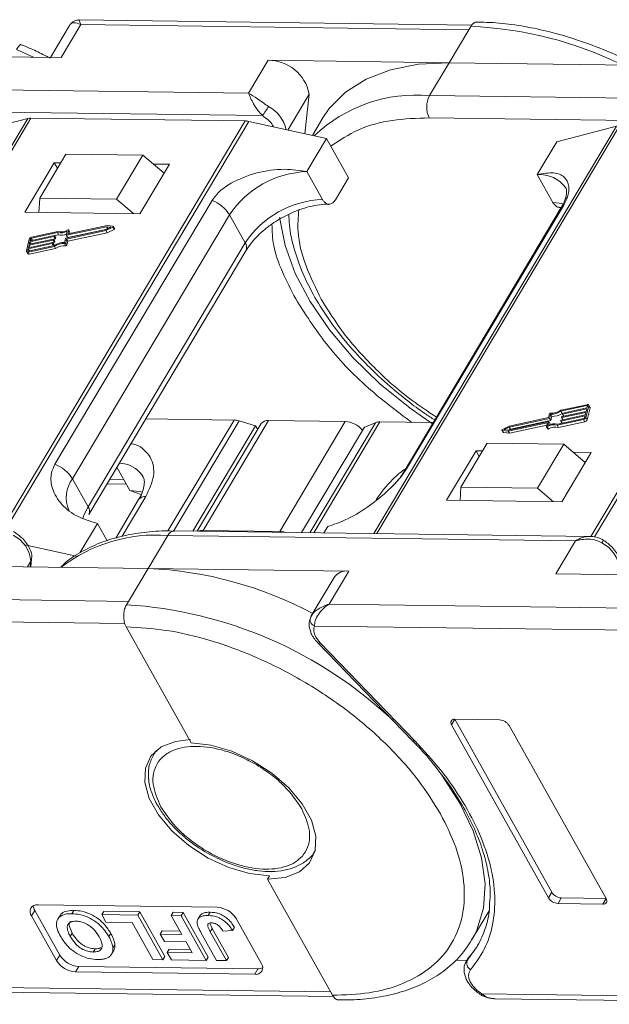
# Model space of a CAD drawing. Header units: millimetres. Extents: x 3117 to 4040, y -135 to 518.
# Tile 22 of 38: x 3595 to 3633, y 336 to 399. Entities that reach past the tile are written whole.
import ezdxf

# ---------------------------------------------------------------- set-up
doc = ezdxf.new("R2010")
doc.units = ezdxf.units.MM

msp = doc.modelspace()

# ---------------------------------------------------------------- linework, layer by layer
at = {"color": 7, "linetype": 'Continuous', "lineweight": 15}
for p, q in [((3598.256, 398.591), (3597.038, 396.545)), ((3597.715, 396.536), (3598.967, 398.641)), ((3623.908, 398.605), (3598.854, 398.935)), ((3598.967, 398.641), (3623.724, 398.314)), ((3623.849, 398.525), (3623.724, 398.314)), ((3623.724, 398.314), (3622.471, 396.209)), ((3584.917, 396.705), (3597.715, 396.536)), ((3595.96, 396.559), (3594.871, 397.049)), ((3610.923, 396.362), (3609.67, 394.257)), ((3622.471, 396.209), (3610.923, 396.362)), ((3621.218, 394.105), (3622.471, 396.209)), ((3622.471, 396.209), (3635.269, 396.041)), ((3609.67, 394.257), (3583.664, 394.6)), ((3612.169, 391.912), (3613.534, 394.206)), ((3613.534, 394.206), (3613.273, 391.668)), ((3647.225, 393.762), (3621.218, 394.105)), ((3610.564, 392.831), (3583.645, 393.186)), ((3595.591, 392.65), (3580.119, 366.655)), ((3580.305, 366.653), (3595.792, 392.672)), ((3591.79, 391.664), (3595.591, 392.65)), ((3609.452, 392.492), (3593.962, 366.467)), ((3594.194, 366.444), (3609.681, 392.464)), ((3595.792, 392.672), (3609.452, 392.492)), ((3609.681, 392.464), (3614.65, 391.362)), ((3614.414, 392.691), (3613.742, 391.564)), ((3633.145, 392.154), (3617.674, 366.16)), ((3617.86, 366.157), (3633.346, 392.177)), ((3648.119, 392.335), (3621.2, 392.69)), ((3629.345, 391.169), (3633.145, 392.154)), ((3647.006, 391.997), (3631.517, 365.972)), ((3631.748, 365.948), (3647.235, 391.969)), ((3614.65, 391.362), (3613.397, 389.258)), ((3614.65, 391.362), (3616.046, 388.869)), ((3628.092, 389.064), (3629.345, 391.169)), ((3598.02, 390.38), (3596.349, 387.573)), ((3602.918, 390.315), (3598.02, 390.38)), ((3601.248, 387.509), (3602.918, 390.315)), ((3602.918, 390.315), (3604.282, 389.15)), ((3597.278, 389.824), (3595.398, 386.667)), ((3597.686, 389.818), (3597.278, 389.824)), ((3597.278, 389.824), (3597.477, 389.468)), ((3602.746, 386.57), (3604.625, 389.727)), ((3604.625, 389.727), (3603.59, 389.741)), ((3614.394, 387.476), (3613.397, 389.258)), ((3628.092, 389.064), (3629.089, 387.283)), ((3615.211, 387.465), (3616.046, 388.869)), ((3596.349, 387.573), (3596.294, 386.655)), ((3601.248, 387.509), (3596.349, 387.573)), ((3607.343, 387.423), (3597.32, 370.584)), ((3602.34, 386.575), (3601.248, 387.509)), ((3619.753, 370.289), (3629.775, 387.127)), ((3595.398, 386.667), (3602.746, 386.57)), ((3598.439, 369.656), (3608.461, 386.494)), ((3609.458, 384.713), (3608.461, 386.494)), ((3629.623, 386.965), (3619.601, 370.127)), ((3629.485, 386.974), (3629.616, 386.972)), ((3597.473, 385.369), (3595.818, 385.014)), ((3597.515, 385.438), (3595.833, 385.077)), ((3597.292, 385.171), (3597.553, 385.227)), ((3597.553, 385.227), (3597.473, 385.369)), ((3598.015, 385.005), (3600.57, 385.554)), ((3598.043, 385.207), (3598.102, 385.451)), ((3598.044, 385.2), (3598.124, 385.057)), ((3600.615, 385.744), (3598.061, 385.195)), ((3598.141, 385.053), (3598.061, 385.195)), ((3598.064, 384.956), (3600.572, 385.495)), ((3598.141, 385.053), (3600.643, 385.591)), ((3598.198, 385.517), (3598.143, 385.288)), ((3598.143, 384.813), (3600.652, 385.352)), ((3598.15, 385.277), (3598.143, 385.288)), ((3600.648, 385.811), (3598.161, 385.277)), ((3598.277, 385.389), (3598.197, 385.531)), ((3598.198, 385.517), (3598.278, 385.375)), ((3598.26, 385.298), (3598.278, 385.375)), ((3600.57, 385.554), (3600.892, 385.714)), ((3600.572, 385.495), (3601.01, 385.711)), ((3600.652, 385.352), (3600.572, 385.495)), ((3600.892, 385.714), (3600.615, 385.744)), ((3600.689, 385.613), (3600.615, 385.744)), ((3601.024, 385.77), (3600.648, 385.811)), ((3600.652, 385.352), (3601.09, 385.569)), ((3601.01, 385.711), (3601.09, 385.569)), ((3601.121, 385.617), (3601.041, 385.76)), ((3595.683, 384.955), (3595.501, 384.194)), ((3597.153, 384.67), (3595.616, 384.339)), ((3595.631, 384.403), (3597.168, 384.733)), ((3595.669, 384.561), (3595.631, 384.403)), ((3597.206, 384.891), (3595.669, 384.561)), ((3595.744, 384.427), (3595.669, 384.561)), ((3595.684, 384.624), (3597.221, 384.955)), ((3595.722, 384.783), (3595.684, 384.624)), ((3597.259, 385.113), (3595.722, 384.783)), ((3595.797, 384.649), (3595.722, 384.783)), ((3595.737, 384.846), (3597.274, 385.177)), ((3595.768, 384.973), (3595.737, 384.846)), ((3595.828, 384.866), (3595.768, 384.973)), ((3595.818, 385.014), (3595.893, 384.88)), ((3597.228, 384.536), (3597.153, 384.67)), ((3597.185, 384.722), (3597.178, 384.69)), ((3597.258, 384.548), (3597.178, 384.69)), ((3597.185, 384.727), (3597.286, 384.749)), ((3597.264, 384.586), (3597.185, 384.729)), ((3597.265, 384.579), (3597.185, 384.722)), ((3597.286, 384.749), (3597.206, 384.891)), ((3597.239, 384.943), (3597.231, 384.912)), ((3597.311, 384.769), (3597.231, 384.912)), ((3597.318, 384.808), (3597.238, 384.95)), ((3597.239, 384.949), (3597.339, 384.971)), ((3597.318, 384.801), (3597.239, 384.943)), ((3597.258, 384.548), (3597.265, 384.579)), ((3597.339, 384.971), (3597.259, 385.113)), ((3597.292, 385.165), (3597.284, 385.134)), ((3597.364, 384.991), (3597.284, 385.134)), ((3597.371, 385.03), (3597.291, 385.172)), ((3597.372, 385.023), (3597.292, 385.165)), ((3597.311, 384.769), (3597.318, 384.801)), ((3597.364, 384.991), (3597.372, 385.023)), ((3597.931, 384.74), (3597.99, 384.985)), ((3597.937, 384.669), (3598.017, 384.526)), ((3598.005, 384.71), (3598.064, 384.956)), ((3598.085, 384.568), (3598.005, 384.71)), ((3598.143, 384.813), (3598.064, 384.956)), ((3598.085, 384.568), (3598.143, 384.813)), ((3609.458, 384.713), (3599.436, 367.875)), ((3595.505, 384.153), (3595.585, 384.01)), ((3595.616, 384.339), (3595.585, 384.213)), ((3595.585, 384.213), (3595.598, 384.19)), ((3595.605, 384.127), (3597.287, 384.488)), ((3595.685, 383.984), (3595.605, 384.127)), ((3595.691, 384.205), (3595.616, 384.339)), ((3595.62, 384.19), (3597.275, 384.546)), ((3595.685, 383.984), (3597.366, 384.346)), ((3597.366, 384.346), (3597.287, 384.488)), ((3599.479, 367.374), (3609.501, 384.212)), ((3631.272, 374.385), (3629.59, 374.024)), ((3631.256, 374.322), (3629.601, 373.966)), ((3629.681, 373.824), (3629.601, 373.966)), ((3631.192, 373.888), (3629.655, 373.557)), ((3629.671, 373.621), (3631.208, 373.951)), ((3631.246, 374.109), (3629.709, 373.779)), ((3629.724, 373.842), (3631.261, 374.173)), ((3631.154, 373.729), (3631.192, 373.888)), ((3631.194, 373.557), (3631.376, 374.318)), ((3631.208, 373.951), (3631.246, 374.109)), ((3631.285, 374.272), (3631.256, 374.322)), ((3631.261, 374.173), (3631.291, 374.299)), ((3631.273, 373.415), (3631.456, 374.175)), ((3631.452, 374.217), (3631.372, 374.359)), ((3631.376, 374.318), (3631.456, 374.175)), ((3603.113, 373.48), (3608.744, 373.406)), ((3608.744, 373.406), (3604.531, 366.328)), ((3604.888, 366.315), (3609.076, 373.351)), ((3606.766, 366.361), (3610.942, 373.377)), ((3610.121, 373.034), (3609.076, 373.351)), ((3610.942, 373.377), (3615.841, 373.312)), ((3615.841, 373.312), (3611.665, 366.296)), ((3613.829, 366.21), (3618.039, 373.283)), ((3618.039, 373.283), (3621.453, 373.238)), ((3626.261, 372.768), (3628.816, 373.317)), ((3628.813, 373.556), (3626.305, 373.017)), ((3628.861, 373.507), (3626.307, 372.958)), ((3626.387, 372.815), (3628.941, 373.364)), ((3628.833, 373.305), (3628.775, 373.061)), ((3628.872, 373.802), (3628.813, 373.556)), ((3628.912, 373.17), (3628.833, 373.312)), ((3628.913, 373.163), (3628.833, 373.305)), ((3628.941, 373.364), (3628.861, 373.507)), ((3628.945, 373.772), (3628.886, 373.527)), ((3628.966, 373.385), (3628.886, 373.527)), ((3629.025, 373.63), (3628.945, 373.772)), ((3628.966, 373.385), (3629.025, 373.63)), ((3629.362, 373.074), (3631.044, 373.435)), ((3629.404, 373.143), (3631.059, 373.498)), ((3629.442, 372.931), (3631.123, 373.292)), ((3629.585, 373.347), (3629.592, 373.378)), ((3629.586, 373.34), (3629.665, 373.199)), ((3631.139, 373.666), (3629.602, 373.335)), ((3629.677, 373.201), (3629.602, 373.335)), ((3629.617, 373.399), (3631.154, 373.729)), ((3629.638, 373.569), (3629.646, 373.6)), ((3629.639, 373.562), (3629.718, 373.42)), ((3629.73, 373.423), (3629.655, 373.557)), ((3629.681, 373.824), (3629.702, 373.828)), ((3629.691, 373.79), (3629.699, 373.822)), ((3629.692, 373.783), (3629.771, 373.642)), ((3629.784, 373.645), (3629.709, 373.779)), ((3631.044, 373.435), (3631.123, 373.292)), ((3631.109, 373.539), (3631.139, 373.666)), ((3631.273, 373.415), (3631.194, 373.557)), ((3610.121, 373.034), (3606.12, 366.312)), ((3610.482, 373.176), (3606.394, 366.308)), ((3610.255, 372.795), (3610.121, 373.034)), ((3613.06, 366.221), (3617.061, 372.943)), ((3617.764, 373.236), (3613.584, 366.214)), ((3617.764, 373.236), (3617.061, 372.943)), ((3625.835, 372.752), (3625.915, 372.61)), ((3625.853, 372.742), (3626.229, 372.701)), ((3625.932, 372.6), (3625.853, 372.742)), ((3626.305, 373.017), (3625.867, 372.801)), ((3626.307, 372.958), (3625.985, 372.798)), ((3625.985, 372.798), (3626.261, 372.768)), ((3626.229, 372.701), (3628.716, 373.235)), ((3626.309, 372.558), (3626.229, 372.701)), ((3626.387, 372.815), (3626.307, 372.958)), ((3626.309, 372.558), (3628.697, 373.071)), ((3626.313, 372.779), (3626.387, 372.815)), ((3628.678, 372.995), (3628.733, 373.224)), ((3628.68, 372.981), (3628.759, 372.838)), ((3628.73, 373.21), (3628.716, 373.235)), ((3628.812, 372.837), (3628.732, 372.979)), ((3628.901, 373.111), (3628.913, 373.163)), ((3629.442, 372.931), (3629.362, 373.074)), ((3625.932, 372.6), (3626.309, 372.558)), ((3624.184, 371.438), (3622.304, 368.281)), ((3624.884, 371.924), (3623.214, 369.117)), ((3624.592, 371.432), (3624.184, 371.438)), ((3624.184, 371.438), (3624.383, 371.082)), ((3629.782, 371.859), (3624.884, 371.924)), ((3628.112, 369.053), (3629.782, 371.859)), ((3629.782, 371.859), (3631.146, 370.693)), ((3629.652, 368.184), (3631.531, 371.341)), ((3631.531, 371.341), (3630.371, 371.356)), ((3601.272, 370.386), (3602.105, 368.897)), ((3598.439, 369.656), (3599.436, 367.875)), ((3600.816, 369.621), (3601.706, 369.609)), ((3600.643, 369.33), (3601.872, 369.314)), ((3602.105, 368.897), (3602.813, 368.643)), ((3623.163, 368.269), (3623.214, 369.117)), ((3623.214, 369.117), (3628.112, 369.053)), ((3629.12, 368.191), (3628.112, 369.053)), ((3602.66, 368.329), (3601.195, 365.868)), ((3601.608, 365.989), (3603.121, 368.53)), ((3622.304, 368.281), (3629.652, 368.184)), ((3598.917, 364.929), (3600.034, 366.806)), ((3600.034, 366.806), (3600.654, 365.699)), ((3611.665, 366.296), (3606.766, 366.361)), ((3614.485, 366.202), (3614.729, 366.612)), ((3603.262, 363.936), (3604.515, 366.04)), ((3604.515, 366.04), (3630.521, 365.697)), ((3631.459, 365.978), (3604.927, 366.328)), ((3595.409, 365.449), (3598.781, 364.701)), ((3630.521, 365.697), (3629.268, 363.593)), ((3595.78, 364.034), (3595.83, 364.519)), ((3591.714, 364.088), (3603.262, 363.936)), ((3595.577, 364.037), (3595.786, 364.387)), ((3595.786, 364.387), (3595.75, 364.035)), ((3603.262, 363.936), (3602.009, 361.831)), ((3616.06, 363.767), (3603.262, 363.936)), ((3615.139, 363.365), (3613.677, 360.908)), ((3614.807, 361.662), (3616.06, 363.767)), ((3629.268, 363.593), (3640.816, 363.44)), ((3602.009, 361.831), (3577.253, 362.157)), ((3602.009, 361.831), (3601.884, 361.62)), ((3639.564, 361.336), (3614.807, 361.662)), ((3576.321, 360.755), (3601.779, 360.419)), ((3613.697, 360.94), (3613.6, 360.692)), ((3601.865, 360.206), (3606.013, 352.796)), ((3613.876, 360.26), (3639.333, 359.924)), ((3614.238, 359.189), (3613.963, 359.552)), ((3614.087, 359.192), (3620.132, 352.942)), ((3620.283, 352.938), (3614.238, 359.189)), ((3622.625, 353.956), (3622.834, 354.307)), ((3622.625, 353.956), (3628.808, 342.913)), ((3625.691, 354.27), (3622.834, 354.307)), ((3622.834, 354.307), (3629.016, 343.264)), ((3632.481, 342.864), (3626.299, 353.908)), ((3620.121, 352.937), (3620.261, 352.796)), ((3603.741, 352.275), (3603.625, 352.08)), ((3603.625, 352.08), (3603.665, 352.145)), ((3603.665, 352.145), (3603.791, 352.319)), ((3613.937, 345.943), (3613.887, 345.864)), ((3611.005, 344.315), (3610.88, 344.104)), ((3610.88, 344.104), (3615.028, 336.694)), ((3628.808, 342.913), (3629.016, 343.264)), ((3607.672, 342.308), (3596.242, 342.458)), ((3629.415, 342.551), (3629.624, 342.902)), ((3629.415, 342.551), (3632.273, 342.514)), ((3629.624, 342.902), (3632.481, 342.864)), ((3632.273, 342.514), (3632.481, 342.864)), ((3595.824, 341.757), (3596.033, 342.107)), ((3596.033, 342.107), (3597.629, 339.257)), ((3598.52, 342.111), (3598.395, 341.9)), ((3600.304, 341.839), (3600.429, 342.049)), ((3600.304, 341.839), (3600.57, 341.364)), ((3602.607, 341.808), (3600.304, 341.839)), ((3600.429, 342.049), (3602.732, 342.019)), ((3602.732, 342.019), (3602.607, 341.808)), ((3602.732, 342.019), (3604.327, 339.169)), ((3604.742, 341.78), (3604.867, 341.991)), ((3604.867, 341.991), (3605.495, 341.983)), ((3605.495, 341.983), (3605.37, 341.772)), ((3605.495, 341.983), (3607.091, 339.133)), ((3607.229, 341.996), (3607.104, 341.785)), ((3623.902, 340.201), (3625.018, 342.076)), ((3595.824, 341.757), (3597.42, 338.907)), ((3597.625, 341.761), (3597.499, 341.55)), ((3600.57, 341.364), (3602.244, 341.342)), ((3602.244, 341.342), (3603.574, 338.967)), ((3604.202, 338.959), (3602.607, 341.808)), ((3604.742, 341.78), (3605.417, 340.575)), ((3605.37, 341.772), (3604.742, 341.78)), ((3606.965, 338.922), (3605.37, 341.772)), ((3606.61, 341.817), (3606.485, 341.607)), ((3607.205, 341.298), (3607.356, 340.96)), ((3610.482, 338.734), (3608.887, 341.584)), ((3598.427, 340.652), (3598.302, 340.441)), ((3600.757, 340.435), (3600.882, 340.646)), ((3604.035, 340.593), (3604.16, 340.803)), ((3604.035, 340.593), (3604.301, 340.118)), ((3605.417, 340.575), (3604.035, 340.593)), ((3604.16, 340.803), (3605.297, 340.788)), ((3606.629, 340.71), (3607.635, 338.913)), ((3607.231, 340.75), (3607.356, 340.96)), ((3608.263, 338.905), (3607.231, 340.75)), ((3607.356, 340.96), (3608.388, 339.115)), ((3608.037, 340.794), (3608.644, 340.822)), ((3608.644, 340.822), (3608.77, 341.033)), ((3604.301, 340.118), (3605.683, 340.1)), ((3605.683, 340.1), (3606.071, 339.405)), ((3624.046, 340.458), (3623.902, 340.201)), ((3599.767, 339.452), (3599.892, 339.663)), ((3600.933, 339.323), (3601.058, 339.533)), ((3601.142, 339.923), (3601.017, 339.713)), ((3604.48, 339.426), (3604.606, 339.637)), ((3604.48, 339.426), (3604.746, 338.951)), ((3606.071, 339.405), (3604.48, 339.426)), ((3604.606, 339.637), (3605.952, 339.619)), ((3624.248, 339.805), (3623.632, 338.95)), ((3597.42, 338.907), (3597.629, 339.257)), ((3603.574, 338.967), (3604.202, 338.959)), ((3604.202, 338.959), (3604.327, 339.169)), ((3604.746, 338.951), (3606.965, 338.922)), ((3606.965, 338.922), (3607.091, 339.133)), ((3607.635, 338.913), (3608.263, 338.905)), ((3608.388, 339.115), (3608.263, 338.905)), ((3622.865, 338.924), (3623.599, 338.914)), ((3623.702, 339.088), (3623.563, 338.855)), ((3623.563, 338.855), (3623.632, 338.95)), ((3623.632, 338.95), (3623.76, 339.166)), ((3598.635, 338.183), (3598.844, 338.534)), ((3598.635, 338.183), (3610.065, 338.033)), ((3598.844, 338.534), (3610.274, 338.383)), ((3610.065, 338.033), (3610.274, 338.383)), ((3614.908, 336.908), (3587.005, 337.276)), ((3587.796, 336.972), (3615.093, 336.612)), ((3624.499, 336.71), (3624.499, 336.71)), ((3652.463, 336.413), (3624.559, 336.781)), ((3625.351, 336.477), (3652.647, 336.117))]:
    msp.add_line(p, q, dxfattribs=at)
at = {"color": 7, "linetype": 'Continuous', "lineweight": 15, "flags": 128}
for points in [[(3622.471, 396.209), (3620.509, 396.109), (3618.729, 395.757), (3617.167, 395.161), (3615.855, 394.332), (3614.82, 393.287), (3614.414, 392.691)], [(3629.758, 387.206), (3629.694, 387.22), (3629.089, 387.283)], [(3629.775, 387.127), (3629.687, 387.051), (3629.623, 386.965)], [(3621.402, 373.154), (3619.982, 374.154), (3618.057, 375.723), (3616.329, 377.403), (3614.833, 379.16), (3613.598, 380.959), (3612.648, 382.765), (3612.004, 384.541), (3611.677, 386.253), (3611.668, 386.345)], [(3598.061, 385.195), (3598.057, 385.195), (3598.053, 385.195), (3598.05, 385.195), (3598.047, 385.197), (3598.045, 385.199), (3598.043, 385.201), (3598.043, 385.204), (3598.043, 385.207)], [(3598.143, 385.288), (3598.143, 385.285), (3598.144, 385.282), (3598.145, 385.28), (3598.147, 385.278), (3598.15, 385.277), (3598.153, 385.276), (3598.157, 385.276), (3598.161, 385.277)], [(3598.145, 385.533), (3598.155, 385.538), (3598.166, 385.54), (3598.176, 385.541), (3598.185, 385.54), (3598.192, 385.537), (3598.197, 385.532), (3598.199, 385.525), (3598.198, 385.517)], [(3598.278, 385.375), (3598.279, 385.383), (3598.277, 385.389)], [(3601.024, 385.77), (3601.033, 385.767), (3601.04, 385.762), (3601.043, 385.755), (3601.043, 385.746), (3601.039, 385.737), (3601.032, 385.727), (3601.022, 385.718), (3601.01, 385.711)], [(3601.09, 385.569), (3601.101, 385.576), (3601.111, 385.585), (3601.119, 385.594), (3601.123, 385.604), (3601.123, 385.612), (3601.121, 385.617)], [(3597.168, 384.733), (3597.172, 384.734), (3597.176, 384.734), (3597.179, 384.733), (3597.182, 384.732), (3597.184, 384.73), (3597.185, 384.727), (3597.186, 384.725), (3597.185, 384.722)], [(3597.221, 384.955), (3597.225, 384.955), (3597.229, 384.955), (3597.232, 384.955), (3597.235, 384.953), (3597.237, 384.952), (3597.238, 384.949), (3597.239, 384.946), (3597.239, 384.943)], [(3597.274, 385.177), (3597.278, 385.177), (3597.282, 385.177), (3597.286, 385.176), (3597.288, 385.175), (3597.29, 385.173), (3597.292, 385.171), (3597.292, 385.168), (3597.292, 385.165)], [(3595.605, 384.127), (3595.581, 384.123), (3595.558, 384.123), (3595.538, 384.127), (3595.522, 384.135), (3595.509, 384.146), (3595.502, 384.16), (3595.499, 384.176), (3595.501, 384.194)], [(3595.585, 384.213), (3595.585, 384.207), (3595.586, 384.201), (3595.588, 384.197), (3595.592, 384.193), (3595.598, 384.19), (3595.605, 384.189), (3595.612, 384.189), (3595.62, 384.19)], [(3597.255, 384.541), (3597.256, 384.544), (3597.258, 384.548)], [(3631.291, 374.299), (3631.292, 374.305), (3631.291, 374.311), (3631.288, 374.315), (3631.284, 374.319), (3631.279, 374.322), (3631.272, 374.323), (3631.265, 374.323), (3631.256, 374.322)], [(3631.272, 374.385), (3631.296, 374.389), (3631.319, 374.389), (3631.338, 374.385), (3631.355, 374.377), (3631.367, 374.366), (3631.375, 374.352), (3631.378, 374.336), (3631.376, 374.318)], [(3628.816, 373.317), (3628.82, 373.317), (3628.824, 373.317), (3628.827, 373.317), (3628.83, 373.315), (3628.832, 373.313), (3628.833, 373.311), (3628.834, 373.308), (3628.833, 373.305)], [(3629.602, 373.335), (3629.598, 373.335), (3629.594, 373.335), (3629.591, 373.336), (3629.588, 373.337), (3629.586, 373.339), (3629.585, 373.341), (3629.584, 373.344), (3629.585, 373.347)], [(3629.655, 373.557), (3629.651, 373.557), (3629.648, 373.557), (3629.644, 373.557), (3629.642, 373.559), (3629.639, 373.56), (3629.638, 373.563), (3629.638, 373.566), (3629.638, 373.569)], [(3629.709, 373.779), (3629.705, 373.778), (3629.701, 373.778), (3629.697, 373.779), (3629.695, 373.78), (3629.693, 373.782), (3629.691, 373.785), (3629.691, 373.787), (3629.691, 373.79)], [(3625.853, 372.742), (3625.843, 372.745), (3625.837, 372.75), (3625.833, 372.757), (3625.834, 372.766), (3625.838, 372.775), (3625.845, 372.785), (3625.855, 372.794), (3625.867, 372.801)], [(3628.732, 372.979), (3628.721, 372.974), (3628.711, 372.972), (3628.7, 372.971), (3628.692, 372.972), (3628.685, 372.975), (3628.68, 372.98), (3628.678, 372.987), (3628.678, 372.995)], [(3628.733, 373.224), (3628.734, 373.227), (3628.733, 373.23), (3628.732, 373.232), (3628.73, 373.234), (3628.727, 373.235), (3628.724, 373.236), (3628.72, 373.236), (3628.716, 373.235)], [(3628.759, 372.838), (3628.76, 372.838), (3628.764, 372.833), (3628.771, 372.83), (3628.78, 372.828), (3628.79, 372.829), (3628.801, 372.832), (3628.812, 372.837)], [(3602.892, 368.791), (3602.71, 368.835), (3602.105, 368.897)], [(3599.436, 367.875), (3599.173, 367.326), (3599.108, 367.12)], [(3632.213, 365.557), (3632.25, 365.621), (3632.28, 365.674), (3632.3, 365.713), (3632.31, 365.737), (3632.31, 365.745), (3632.31, 365.745)], [(3595.83, 364.519), (3595.818, 364.459), (3595.786, 364.387)], [(3614.087, 359.192), (3614.097, 359.183), (3614.133, 359.171), (3614.18, 359.173), (3614.238, 359.189)], [(3611.005, 344.315), (3609.743, 344.457), (3608.412, 344.843), (3607.091, 345.451), (3605.856, 346.246), (3604.778, 347.181), (3603.921, 348.202), (3603.335, 349.25), (3603.053, 350.263), (3603.091, 351.184), (3603.448, 351.957), (3604.103, 352.54), (3605.018, 352.896), (3605.97, 353.007)], [(3606.013, 352.796), (3607.276, 352.654), (3608.606, 352.268), (3609.928, 351.66), (3611.163, 350.865), (3612.24, 349.93), (3613.097, 348.909), (3613.684, 347.861), (3613.966, 346.848), (3613.927, 345.927), (3613.57, 345.153), (3612.915, 344.571), (3612.001, 344.215), (3610.88, 344.104)], [(3620.132, 352.942), (3620.142, 352.933), (3620.177, 352.921), (3620.225, 352.923), (3620.283, 352.938)], [(3621.837, 350.978), (3622.012, 350.74), (3623.151, 348.963), (3623.999, 347.191), (3624.539, 345.458), (3624.76, 343.801), (3624.657, 342.252), (3624.233, 340.844), (3624.046, 340.458)]]:
    msp.add_lwpolyline(points, dxfattribs=at)
at = {"color": 7, "linetype": 'Continuous', "lineweight": 15}
for centre, radius, start, end in [((3622.91, 374.623), 23.921, 63.68222, 87.74889), ((3610.943, 393.727), 2.635, 10.46334, 90.43159), ((3620.351, 384.775), 9.369, 84.68884, 133.81237), ((3622.573, 393.379), 1.537, 151.84726, 206.63631), ((3603.458, 397.869), 8.711, 324.66196, 329.24799), ((3609.91, 391.459), 2.212, 12.3939, 62.13915), ((3595.775, 391.91), 0.762, 88.71486, 103.94659), ((3609.43, 391.36), 1.132, 77.19266, 88.88778), ((3613.596, 383.113), 6.148, 91.85146, 146.63211), ((3628.263, 387.059), 2.012, 34.97651, 94.86365), ((3606.508, 385.281), 2.299, 31.86296, 68.72336), ((3614.593, 381.331), 6.148, 91.85146, 146.63211), ((3597.676, 386.265), 0.918, 257.21693, 297.64361), ((3597.717, 386.238), 0.825, 255.81963, 301.24295), ((3597.752, 386.068), 0.864, 256.65483, 290.57082), ((3595.868, 384.881), 0.199, 100.13345, 158.28269), ((3595.829, 384.948), 0.0664, 100.13345, 158.28269), ((3597.147, 384.702), 0.0332, 280.13345, 338.28269), ((3597.2, 384.924), 0.0332, 280.13345, 338.28269), ((3597.253, 385.146), 0.0332, 280.13345, 338.28269), ((3597.256, 384.582), 0.00928, 343.83362, 27.82236), ((3597.914, 383.595), 1.145, 89.11156, 123.86502), ((3597.28, 384.782), 0.0332, 280.13345, 338.28269), ((3597.858, 383.694), 0.978, 85.32254, 125.72777), ((3597.309, 384.804), 0.00928, 343.83362, 27.82236), ((3597.333, 385.003), 0.0332, 280.13345, 338.28269), ((3597.363, 385.025), 0.00928, 343.83362, 27.82236), ((3597.943, 384.735), 0.0666, 265.08198, 338.22439), ((3598.021, 384.973), 0.0332, 100.13345, 158.28269), ((3598.023, 384.593), 0.0666, 265.08198, 338.22439), ((3598.135, 385.067), 0.0147, 219.38216, 291.31431), ((3609.073, 384.428), 0.48, 333.29813, 36.49761), ((3595.653, 384.066), 0.0882, 219.38216, 291.31431), ((3597.937, 383.552), 0.978, 85.32254, 125.72777), ((3629.019, 374.818), 0.978, 265.32254, 305.72777), ((3628.963, 374.917), 1.145, 269.11156, 303.86502), ((3631.402, 374.191), 0.0557, 343.83362, 27.82236), ((3608.714, 372.197), 1.21, 72.60466, 88.58202), ((3610.886, 372.877), 0.503, 83.62421, 143.5489), ((3615.749, 371.766), 1.549, 39.39998, 86.5962), ((3618.016, 372.592), 0.692, 88.08646, 111.31749), ((3628.856, 373.539), 0.0332, 280.13345, 338.28269), ((3628.934, 373.777), 0.0666, 85.08198, 158.22439), ((3628.935, 373.397), 0.0332, 280.13345, 338.28269), ((3629.043, 374.775), 1.145, 269.11156, 303.86502), ((3629.623, 373.366), 0.0332, 100.13345, 158.28269), ((3629.676, 373.588), 0.0332, 100.13345, 158.28269), ((3629.73, 373.81), 0.0332, 100.13345, 158.28269), ((3631.009, 373.631), 0.199, 280.13345, 338.28269), ((3631.047, 373.564), 0.0664, 280.13345, 338.28269), ((3631.088, 373.489), 0.199, 280.13345, 338.28269), ((3629.16, 372.274), 0.825, 75.81963, 121.24295), ((3629.2, 372.247), 0.918, 77.21693, 117.64361), ((3629.24, 372.131), 0.825, 75.81963, 121.24295), ((3628.904, 373.165), 0.00928, 343.83362, 27.82236), ((3625.933, 372.621), 0.0209, 212.10887, 269.29606), ((3596.486, 368.442), 2.299, 31.86296, 68.72336), ((3601.353, 368.757), 1.903, 34.29758, 87.55752), ((3620.048, 369.86), 0.521, 124.53354, 150.01461), ((3600.012, 368.468), 1.971, 142.93475, 204.26513), ((3603.065, 368.031), 0.503, 83.62421, 143.5489), ((3599.02, 367.586), 0.506, 336.16518, 34.75455), ((3606.735, 365.718), 0.644, 87.24327, 113.70942), ((3593.732, 364.211), 2.062, 4.91796, 63.30134), ((3603.783, 356.087), 9.98, 85.79631, 127.46323), ((3604.97, 365.827), 0.503, 94.93467, 154.85936), ((3611.626, 365.029), 1.268, 71.90738, 88.22848), ((3631.287, 363.715), 2.062, 4.91796, 63.30134), ((3602.186, 339.38), 24.579, 61.88911, 87.49099), ((3615.932, 362.804), 0.971, 82.44401, 144.7291), ((3600.196, 334.488), 27.185, 46.54173, 86.44117), ((3614.051, 360.668), 0.444, 155.44234, 246.7351), ((3622.796, 354.092), 0.218, 80.0385, 218.45582), ((3625.646, 353.502), 0.768, 31.84726, 86.63631), ((3629.669, 343.669), 0.768, 211.84726, 266.63631), ((3596.166, 342.028), 0.437, 80.0385, 218.45582), ((3629.46, 343.318), 0.768, 211.84726, 266.63631), ((3632.31, 342.729), 0.218, 260.0385, 38.45582), ((3596.577, 342.439), 0.637, 183.53369, 211.34635), ((3607.581, 340.773), 1.537, 31.84726, 86.63631), ((3598.725, 339.717), 1.537, 211.84726, 266.63631), ((3598.934, 340.068), 1.537, 211.84726, 266.63631), ((3610.14, 338.463), 0.437, 260.0385, 38.45582), ((3624.081, 338.747), 0.492, 155.65034, 240.17569), ((3610.305, 339.02), 0.637, 267.14035, 294.94614), ((3624.374, 336.877), 0.209, 306.81124, 332.44808)]:
    msp.add_arc(centre, radius, start, end, dxfattribs=at)
for points, knots in [([(3598.967, 398.641), (3598.808, 398.703), (3598.561, 398.8), (3598.34, 398.721), (3598.261, 398.591), (3598.225, 398.533)], [0, 0, 0, 0, 0.4984129, 0.772928, 1, 1, 1, 1]), ([(3598.852, 398.935), (3598.779, 398.93), (3598.654, 398.921), (3598.447, 398.822), (3598.352, 398.712), (3598.301, 398.652)], [0, 0, 0, 0, 0.389383, 0.666862, 1, 1, 1, 1]), ([(3598.853, 398.928), (3598.853, 398.93), (3598.852, 398.957), (3598.879, 398.864), (3598.938, 398.715), (3598.967, 398.641)], [0, 0, 0, 0, 0.044563, 0.521846, 1, 1, 1, 1]), ([(3624.268, 398.8), (3624.222, 398.801), (3624.111, 398.802), (3623.964, 398.693), (3623.882, 398.573), (3623.849, 398.525)], [0, 0, 0, 0, 0.29921, 0.721934, 1, 1, 1, 1]), ([(3634.561, 395.997), (3634.411, 396.08), (3633.979, 396.319), (3633.051, 396.738), (3631.778, 397.275), (3630.256, 397.804), (3628.677, 398.247), (3627.058, 398.575), (3625.571, 398.773), (3624.661, 398.79), (3624.268, 398.798)], [0, 0, 0, 0, 0.044532, 0.128331, 0.266735, 0.409213, 0.560805, 0.717582, 0.878061, 1, 1, 1, 1]), ([(3595.17, 397.361), (3595.168, 397.365), (3595.153, 397.392), (3595.082, 397.34), (3594.978, 397.222), (3594.901, 397.098), (3594.871, 397.049)], [0, 0, 0, 0, 0.0635395, 0.4158844, 0.7682293, 1, 1, 1, 1]), ([(3597.007, 396.492), (3596.857, 396.575), (3596.424, 396.814), (3595.807, 397.098), (3595.342, 397.289), (3595.17, 397.359)], [0, 0, 0, 0, 0.250779, 0.722677, 1, 1, 1, 1]), ([(3609.67, 394.257), (3609.854, 394.15), (3610.139, 393.985), (3610.589, 393.655), (3610.834, 393.49), (3610.944, 393.415)], [0, 0, 0, 0, 0.498413, 0.772928, 1, 1, 1, 1]), ([(3610.564, 392.831), (3610.462, 392.94), (3610.245, 393.171), (3609.991, 393.582), (3609.792, 393.968), (3609.711, 394.16), (3609.67, 394.257)], [0, 0, 0, 0, 0.23435, 0.498195, 0.748869, 1, 1, 1, 1]), ([(3611.262, 392.113), (3611.245, 392.15), (3611.176, 392.301), (3610.937, 392.561), (3610.687, 392.742), (3610.564, 392.831)], [0, 0, 0, 0, 0.142722, 0.582056, 1, 1, 1, 1]), ([(3621.2, 392.69), (3620.401, 392.662), (3618.756, 392.603), (3616.591, 392.006), (3615.482, 391.26), (3614.919, 390.882)], [0, 0, 0, 0, 0.3171537, 0.6533048, 1, 1, 1, 1]), ([(3613.397, 389.258), (3612.927, 389.328), (3611.9, 389.483), (3610.182, 389.239), (3608.736, 388.667), (3607.777, 388.012), (3607.47, 387.595), (3607.343, 387.423)], [0, 0, 0, 0, 0.219162, 0.4791659, 0.7354888, 0.890617, 1, 1, 1, 1]), ([(3629.775, 387.127), (3629.864, 387.3), (3630.094, 387.75), (3630.144, 388.405), (3629.864, 388.964), (3629.172, 389.253), (3628.456, 389.127), (3628.092, 389.064)], [0, 0, 0, 0, 0.1096723, 0.2846477, 0.5192481, 0.7563203, 1, 1, 1, 1]), ([(3629.906, 388.211), (3629.913, 388.202), (3629.948, 388.157), (3629.971, 388.051), (3629.957, 387.75), (3629.85, 387.372), (3629.68, 387.081), (3629.611, 386.962)], [0, 0, 0, 0, 0.067894, 0.345531, 0.591839, 0.832441, 1, 1, 1, 1]), ([(3611.802, 386.316), (3612.141, 386.488), (3612.615, 386.728), (3613.323, 386.966), (3613.895, 387.106), (3614.426, 387.181), (3614.697, 387.171), (3614.789, 387.167)], [0, 0, 0, 0, 0.3291737, 0.4615157, 0.6757032, 0.8895959, 1, 1, 1, 1]), ([(3615.211, 387.465), (3615.159, 387.394), (3615.057, 387.252), (3614.863, 387.165), (3614.667, 387.187), (3614.505, 387.303), (3614.426, 387.427), (3614.394, 387.476)], [0, 0, 0, 0, 0.214694, 0.429388, 0.644082, 0.858775, 1, 1, 1, 1]), ([(3629.089, 387.283), (3629.139, 387.212), (3629.238, 387.07), (3629.383, 386.982), (3629.466, 386.993), (3629.484, 386.996)], [0, 0, 0, 0, 0.4389656, 0.8779311, 1, 1, 1, 1]), ([(3612.249, 386.524), (3612.252, 386.303), (3612.265, 385.591), (3612.556, 384.335), (3613.096, 382.786), (3613.869, 381.238), (3614.836, 379.721), (3615.97, 378.263), (3617.257, 376.865), (3618.551, 375.656), (3619.79, 374.647), (3620.739, 373.925), (3621.339, 373.544), (3621.554, 373.408)], [0, 0, 0, 0, 0.050224, 0.1621866, 0.2737079, 0.3844021, 0.493824, 0.6013649, 0.7053809, 0.8118659, 0.8889404, 0.9601856, 1, 1, 1, 1]), ([(3612.881, 386.811), (3612.843, 386.357), (3612.75, 385.246), (3613.228, 383.3), (3613.957, 381.827), (3614.31, 381.112)], [0, 0, 0, 0, 0.262022, 0.641741, 1, 1, 1, 1]), ([(3609.516, 384.214), (3609.614, 384.373), (3609.811, 384.692), (3610.239, 385.158), (3610.728, 385.6), (3611.245, 385.987), (3611.629, 386.214), (3611.802, 386.316)], [0, 0, 0, 0, 0.2142216, 0.4301579, 0.6113, 0.8252845, 1, 1, 1, 1]), ([(3612.678, 381.134), (3612.082, 382.297), (3611.228, 383.965), (3611.179, 385.458), (3611.165, 385.909)], [0, 0, 0, 0, 0.6973814, 1, 1, 1, 1]), ([(3620.078, 373.257), (3619.127, 373.974), (3617.083, 375.514), (3614.524, 378.227), (3613.288, 380.173), (3612.678, 381.134)], [0, 0, 0, 0, 0.30584, 0.657219, 1, 1, 1, 1]), ([(3614.31, 381.112), (3614.755, 380.394), (3615.671, 378.914), (3617.656, 376.724), (3619.678, 374.888), (3621.136, 373.937), (3621.664, 373.593)], [0, 0, 0, 0, 0.263846, 0.543497, 0.834774, 1, 1, 1, 1]), ([(3603.121, 368.53), (3603.329, 368.973), (3603.649, 369.653), (3603.625, 370.475), (3603.436, 371.047), (3603.04, 371.497), (3602.637, 371.816), (3602.275, 371.872), (3602.166, 371.888)], [0, 0, 0, 0, 0.293282, 0.451161, 0.61239, 0.773619, 0.931498, 1, 1, 1, 1]), ([(3597.32, 370.584), (3597.237, 370.402), (3597.019, 369.928), (3597.093, 369.053), (3597.596, 368.095), (3598.602, 367.246), (3599.552, 366.954), (3600.034, 366.806)], [0, 0, 0, 0, 0.109672, 0.284648, 0.519248, 0.75632, 1, 1, 1, 1]), ([(3614.729, 366.612), (3615.093, 366.732), (3615.887, 366.992), (3617.279, 367.82), (3618.495, 368.803), (3619.335, 369.668), (3619.631, 370.107), (3619.753, 370.289)], [0, 0, 0, 0, 0.219162, 0.479166, 0.735489, 0.890617, 1, 1, 1, 1]), ([(3619.703, 370.298), (3619.676, 370.281), (3619.367, 370.085), (3618.63, 369.444), (3618.137, 368.773), (3617.816, 368.337)], [0, 0, 0, 0, 0.03162, 0.370494, 1, 1, 1, 1]), ([(3619.588, 370.123), (3619.564, 370.078), (3619.447, 369.857), (3619.196, 369.533), (3618.932, 369.273), (3618.862, 369.204)], [0, 0, 0, 0, 0.1565233, 0.7755391, 1, 1, 1, 1]), ([(3602.912, 369.819), (3602.94, 369.776), (3603.014, 369.663), (3603.04, 369.391), (3602.961, 368.967), (3602.832, 368.599), (3602.677, 368.374), (3602.645, 368.327)], [0, 0, 0, 0, 0.169767, 0.442992, 0.691877, 0.935537, 1, 1, 1, 1]), ([(3604.934, 366.314), (3604.8, 366.32), (3604.128, 366.35), (3602.986, 366.252), (3601.53, 366.007), (3600.175, 365.587), (3598.952, 364.985), (3598.116, 364.453), (3597.758, 364.073), (3597.697, 364.009)], [0, 0, 0, 0, 0.044645, 0.223861, 0.404957, 0.587908, 0.773111, 0.961531, 1, 1, 1, 1]), ([(3595.807, 364.524), (3595.819, 364.568), (3595.873, 364.779), (3595.754, 365.128), (3595.543, 365.517), (3595.212, 365.918), (3594.88, 366.148), (3594.672, 366.292)], [0, 0, 0, 0, 0.068968, 0.327334, 0.506759, 0.690615, 1, 1, 1, 1]), ([(3630.521, 365.697), (3630.664, 365.775), (3630.949, 365.93), (3631.261, 365.962), (3631.416, 365.978)], [0, 0, 0, 0, 0.5004556, 1, 1, 1, 1]), ([(3632.213, 365.557), (3632.094, 365.618), (3631.831, 365.753), (3631.238, 365.842), (3630.802, 365.754), (3630.521, 365.697)], [0, 0, 0, 0, 0.227063, 0.501587, 1, 1, 1, 1]), ([(3632.312, 365.743), (3632.142, 365.825), (3631.87, 365.956), (3631.572, 365.972), (3631.46, 365.978)], [0, 0, 0, 0, 0.623477, 1, 1, 1, 1]), ([(3633.362, 364.028), (3633.373, 364.073), (3633.428, 364.284), (3633.309, 364.632), (3633.097, 365.022), (3632.767, 365.422), (3632.435, 365.653), (3632.226, 365.797)], [0, 0, 0, 0, 0.068968, 0.327334, 0.506759, 0.690615, 1, 1, 1, 1]), ([(3601.884, 361.62), (3601.841, 361.534), (3601.756, 361.36), (3601.7, 361.027), (3601.707, 360.687), (3601.769, 360.403), (3601.838, 360.262), (3601.865, 360.206)], [0, 0, 0, 0, 0.214694, 0.429388, 0.644082, 0.858775, 1, 1, 1, 1]), ([(3613.647, 360.852), (3613.691, 360.925), (3613.789, 361.085), (3614.153, 361.405), (3614.551, 361.561), (3614.807, 361.662)], [0, 0, 0, 0, 0.227063, 0.501587, 1, 1, 1, 1]), ([(3614.807, 361.662), (3614.675, 361.568), (3614.41, 361.38), (3614.104, 361.001), (3613.902, 360.596), (3613.884, 360.367), (3613.876, 360.26)], [0, 0, 0, 0, 0.2511309, 0.5018046, 0.7656407, 1, 1, 1, 1]), ([(3613.635, 360.823), (3613.583, 360.665), (3613.482, 360.36), (3613.586, 360.043), (3613.637, 359.89)], [0, 0, 0, 0, 0.516064, 1, 1, 1, 1]), ([(3601.865, 360.206), (3602.708, 360.157), (3604.444, 360.056), (3607.321, 359.369), (3610.343, 358.253), (3613.352, 356.695), (3616.157, 354.793), (3618.579, 352.669), (3620.555, 350.468), (3621.472, 348.99), (3621.917, 348.273)], [0, 0, 0, 0, 0.116516, 0.240011, 0.368641, 0.5, 0.631359, 0.759989, 0.883484, 1, 1, 1, 1]), ([(3613.637, 359.89), (3613.64, 359.871), (3613.664, 359.752), (3613.741, 359.643), (3613.806, 359.552)], [0, 0, 0, 0, 0.163984, 1, 1, 1, 1]), ([(3613.806, 359.552), (3613.816, 359.532), (3613.885, 359.404), (3613.996, 359.29), (3614.089, 359.193)], [0, 0, 0, 0, 0.153528, 1, 1, 1, 1]), ([(3604.082, 348.72), (3603.866, 349.212), (3603.533, 349.969), (3603.582, 350.874), (3603.811, 351.494), (3604.245, 351.993), (3605.026, 352.453), (3606.325, 352.674), (3607.893, 352.415), (3609.204, 351.928), (3610.208, 351.409), (3611.139, 350.775), (3612.209, 349.855), (3612.726, 349.095), (3613.062, 348.601)], [0, 0, 0, 0, 0.119728, 0.18418, 0.25, 0.31582, 0.380272, 0.5, 0.619728, 0.68418, 0.75, 0.81582, 0.880272, 1, 1, 1, 1]), ([(3620.261, 352.796), (3620.329, 352.728), (3620.806, 352.252), (3621.586, 351.32), (3622.578, 350.008), (3623.421, 348.662), (3624.109, 347.309), (3624.628, 345.966), (3624.961, 344.652), (3625.115, 343.492), (3625.07, 342.813), (3625.051, 342.529)], [0, 0, 0, 0, 0.0201869, 0.1413776, 0.2651868, 0.3907127, 0.5174507, 0.6452429, 0.7742851, 0.905255, 1, 1, 1, 1]), ([(3623.836, 338.32), (3624.15, 338.744), (3624.79, 339.607), (3625.301, 341.191), (3625.447, 342.976), (3625.167, 344.93), (3624.475, 346.977), (3623.394, 349.038), (3622.009, 351.048), (3620.851, 352.316), (3620.283, 352.938)], [0, 0, 0, 0, 0.11979, 0.243937, 0.371168, 0.5, 0.628832, 0.756063, 0.88021, 1, 1, 1, 1]), ([(3603.682, 352.148), (3603.561, 351.926), (3603.308, 351.465), (3603.254, 350.638), (3603.393, 349.804), (3603.647, 349.256), (3603.766, 349)], [0, 0, 0, 0, 0.247399, 0.513174, 0.771653, 1, 1, 1, 1]), ([(3603.766, 349), (3603.773, 348.983), (3603.813, 348.882), (3603.887, 348.783), (3603.949, 348.7)], [0, 0, 0, 0, 0.1647319, 1, 1, 1, 1]), ([(3603.949, 348.7), (3604.084, 348.476), (3604.362, 348.017), (3604.912, 347.404), (3605.514, 346.836), (3606.159, 346.321), (3606.651, 346.01), (3606.901, 345.853)], [0, 0, 0, 0, 0.208868, 0.428909, 0.601569, 0.798491, 1, 1, 1, 1]), ([(3613.062, 348.601), (3613.278, 348.109), (3613.61, 347.352), (3613.561, 346.447), (3613.333, 345.828), (3612.898, 345.328), (3612.118, 344.869), (3610.819, 344.647), (3609.25, 344.907), (3607.94, 345.394), (3606.936, 345.912), (3606.005, 346.547), (3604.934, 347.467), (3604.418, 348.226), (3604.082, 348.72)], [0, 0, 0, 0, 0.119728, 0.18418, 0.25, 0.31582, 0.380272, 0.5, 0.619728, 0.68418, 0.75, 0.81582, 0.880272, 1, 1, 1, 1]), ([(3621.917, 348.273), (3622.275, 347.556), (3623.012, 346.08), (3623.489, 343.899), (3623.426, 341.809), (3622.726, 339.952), (3621.428, 338.451), (3619.621, 337.399), (3617.477, 336.778), (3615.828, 336.721), (3615.028, 336.694)], [0, 0, 0, 0, 0.116516, 0.240011, 0.368641, 0.5, 0.631359, 0.759989, 0.883484, 1, 1, 1, 1]), ([(3606.901, 345.853), (3607.309, 345.63), (3607.882, 345.318), (3608.754, 344.987), (3609.486, 344.77), (3610.328, 344.618), (3611.16, 344.573), (3611.96, 344.652), (3612.704, 344.866), (3613.342, 345.248), (3613.752, 345.59), (3613.862, 345.838), (3613.871, 345.857)], [0, 0, 0, 0, 0.15333, 0.21491, 0.3157, 0.417944, 0.525586, 0.636129, 0.749419, 0.866255, 0.989699, 1, 1, 1, 1]), ([(3625.051, 342.529), (3625.049, 342.407), (3625.038, 341.858), (3624.797, 340.955), (3624.361, 339.88), (3623.871, 339.286), (3623.644, 339.01)], [0, 0, 0, 0, 0.0866238, 0.3931052, 0.718747, 1, 1, 1, 1]), ([(3597.666, 340.463), (3597.594, 340.606), (3597.448, 340.894), (3597.385, 341.319), (3597.527, 341.658), (3597.857, 341.856), (3598.175, 341.899), (3598.361, 341.9), (3598.395, 341.9)], [0, 0, 0, 0, 0.191632, 0.384748, 0.597539, 0.779434, 0.95988, 1, 1, 1, 1]), ([(3597.65, 341.747), (3597.663, 341.786), (3597.713, 341.932), (3597.991, 342.061), (3598.3, 342.109), (3598.486, 342.111), (3598.52, 342.111)], [0, 0, 0, 0, 0.142638, 0.530129, 0.914533, 1, 1, 1, 1]), ([(3598.395, 341.9), (3598.565, 341.889), (3598.906, 341.867), (3599.463, 341.676), (3599.97, 341.369), (3600.436, 340.945), (3600.639, 340.623), (3600.757, 340.435)], [0, 0, 0, 0, 0.192376, 0.386627, 0.570921, 0.749918, 1, 1, 1, 1]), ([(3598.52, 342.111), (3598.69, 342.1), (3599.031, 342.078), (3599.588, 341.886), (3600.096, 341.58), (3600.561, 341.156), (3600.764, 340.834), (3600.882, 340.646)], [0, 0, 0, 0, 0.192376, 0.386627, 0.570921, 0.749918, 1, 1, 1, 1]), ([(3606.624, 341.808), (3606.641, 341.834), (3606.699, 341.919), (3606.915, 341.984), (3607.121, 341.992), (3607.229, 341.996)], [0, 0, 0, 0, 0.1689142, 0.56305, 1, 1, 1, 1]), ([(3607.229, 341.996), (3607.404, 341.982), (3607.676, 341.96), (3608.071, 341.781), (3608.375, 341.561), (3608.609, 341.299), (3608.721, 341.113), (3608.77, 341.033)], [0, 0, 0, 0, 0.294754, 0.457598, 0.620446, 0.836095, 1, 1, 1, 1]), ([(3598.662, 341.425), (3598.544, 341.416), (3598.318, 341.399), (3598.138, 341.227), (3598.085, 340.984), (3598.16, 340.712), (3598.261, 340.52), (3598.302, 340.441)], [0, 0, 0, 0, 0.223014, 0.426715, 0.599743, 0.8345, 1, 1, 1, 1]), ([(3598.427, 340.652), (3598.357, 340.795), (3598.241, 341.029), (3598.211, 341.299), (3598.278, 341.39), (3598.3, 341.421)], [0, 0, 0, 0, 0.510506, 0.835715, 1, 1, 1, 1]), ([(3600.14, 340.425), (3600.05, 340.57), (3599.902, 340.807), (3599.57, 341.112), (3599.234, 341.306), (3598.916, 341.41), (3598.737, 341.421), (3598.662, 341.425)], [0, 0, 0, 0, 0.300079, 0.491507, 0.683928, 0.866896, 1, 1, 1, 1]), ([(3606.397, 341.251), (3606.394, 341.335), (3606.388, 341.505), (3606.537, 341.681), (3606.785, 341.777), (3606.994, 341.782), (3607.104, 341.785)], [0, 0, 0, 0, 0.2494052, 0.4997794, 0.737005, 1, 1, 1, 1]), ([(3606.629, 340.71), (3606.61, 340.746), (3606.571, 340.817), (3606.521, 340.916), (3606.478, 341.006), (3606.446, 341.088), (3606.415, 341.171), (3606.403, 341.224), (3606.397, 341.251)], [0, 0, 0, 0, 0.195253, 0.390637, 0.541833, 0.693381, 0.846202, 1, 1, 1, 1]), ([(3607.329, 341.311), (3607.275, 341.309), (3607.187, 341.306), (3607.098, 341.262), (3607.057, 341.195), (3607.082, 341.021), (3607.166, 340.868), (3607.231, 340.75)], [0, 0, 0, 0, 0.18477, 0.299721, 0.415218, 0.548197, 1, 1, 1, 1]), ([(3607.104, 341.785), (3607.279, 341.771), (3607.551, 341.749), (3607.946, 341.571), (3608.25, 341.351), (3608.483, 341.089), (3608.596, 340.903), (3608.644, 340.822)], [0, 0, 0, 0, 0.294754, 0.457598, 0.620446, 0.836095, 1, 1, 1, 1]), ([(3607.753, 341.15), (3607.729, 341.168), (3607.679, 341.205), (3607.598, 341.25), (3607.516, 341.282), (3607.444, 341.3), (3607.381, 341.309), (3607.347, 341.31), (3607.329, 341.311)], [0, 0, 0, 0, 0.189934, 0.385839, 0.560405, 0.742121, 0.870181, 1, 1, 1, 1]), ([(3599.892, 339.663), (3599.751, 339.676), (3599.513, 339.697), (3599.155, 339.862), (3598.848, 340.081), (3598.604, 340.358), (3598.484, 340.558), (3598.427, 340.652)], [0, 0, 0, 0, 0.243708, 0.411455, 0.579081, 0.803429, 1, 1, 1, 1]), ([(3600.882, 340.646), (3600.902, 340.61), (3600.942, 340.539), (3600.993, 340.432), (3601.04, 340.326), (3601.085, 340.205), (3601.126, 340.068), (3601.137, 339.972), (3601.142, 339.923)], [0, 0, 0, 0, 0.144333, 0.288896, 0.43326, 0.578073, 0.787796, 1, 1, 1, 1]), ([(3608.037, 340.794), (3608.026, 340.812), (3608.004, 340.847), (3607.969, 340.901), (3607.932, 340.954), (3607.886, 341.014), (3607.831, 341.081), (3607.779, 341.126), (3607.753, 341.15)], [0, 0, 0, 0, 0.146273, 0.292648, 0.438947, 0.585584, 0.790322, 1, 1, 1, 1]), ([(3600.04, 338.977), (3599.871, 338.988), (3599.529, 339.01), (3598.971, 339.207), (3598.46, 339.515), (3597.991, 339.946), (3597.785, 340.274), (3597.666, 340.463)], [0, 0, 0, 0, 0.190951, 0.383806, 0.567202, 0.749158, 1, 1, 1, 1]), ([(3598.302, 340.441), (3598.391, 340.297), (3598.534, 340.064), (3598.854, 339.763), (3599.17, 339.577), (3599.49, 339.47), (3599.675, 339.458), (3599.767, 339.452)], [0, 0, 0, 0, 0.30115, 0.485556, 0.671153, 0.838464, 1, 1, 1, 1]), ([(3599.767, 339.452), (3599.877, 339.459), (3600.077, 339.47), (3600.266, 339.603), (3600.353, 339.799), (3600.313, 340.085), (3600.201, 340.304), (3600.14, 340.425)], [0, 0, 0, 0, 0.206921, 0.375523, 0.544118, 0.748218, 1, 1, 1, 1]), ([(3600.757, 340.435), (3600.777, 340.4), (3600.816, 340.328), (3600.868, 340.222), (3600.915, 340.115), (3600.959, 339.994), (3601.001, 339.858), (3601.012, 339.761), (3601.017, 339.713)], [0, 0, 0, 0, 0.144333, 0.288896, 0.43326, 0.578073, 0.787796, 1, 1, 1, 1]), ([(3615.425, 336.41), (3615.559, 336.404), (3616.232, 336.374), (3617.373, 336.472), (3618.83, 336.716), (3620.181, 337.139), (3621.419, 337.729), (3622.514, 338.506), (3623.428, 339.42), (3623.848, 340.149), (3624.048, 340.495)], [0, 0, 0, 0, 0.0335802, 0.1682893, 0.304412, 0.4419288, 0.5811384, 0.7227666, 0.8682805, 1, 1, 1, 1]), ([(3600.241, 339.737), (3600.21, 339.719), (3600.119, 339.665), (3599.982, 339.664), (3599.892, 339.663)], [0, 0, 0, 0, 0.342803, 1, 1, 1, 1]), ([(3601.017, 339.713), (3601.016, 339.649), (3601.016, 339.52), (3600.964, 339.378), (3600.904, 339.271), (3600.841, 339.197), (3600.765, 339.13), (3600.699, 339.097), (3600.666, 339.08)], [0, 0, 0, 0, 0.234577, 0.474616, 0.602394, 0.731366, 0.864712, 1, 1, 1, 1]), ([(3601.142, 339.923), (3601.141, 339.86), (3601.14, 339.731), (3601.099, 339.605), (3601.063, 339.544), (3601.056, 339.534)], [0, 0, 0, 0, 0.448018, 0.906469, 1, 1, 1, 1]), ([(3600.666, 339.08), (3600.636, 339.067), (3600.575, 339.041), (3600.474, 339.016), (3600.371, 338.996), (3600.265, 338.984), (3600.155, 338.977), (3600.079, 338.977), (3600.04, 338.977)], [0, 0, 0, 0, 0.173824, 0.348753, 0.509989, 0.671947, 0.83568, 1, 1, 1, 1]), ([(3623.673, 338.97), (3623.619, 338.909), (3623.452, 338.724), (3623.38, 338.299), (3623.477, 337.982), (3623.524, 337.829)], [0, 0, 0, 0, 0.2016979, 0.6151674, 1, 1, 1, 1]), ([(3623.849, 337.497), (3623.81, 337.576), (3623.733, 337.734), (3623.701, 337.957), (3623.726, 338.161), (3623.799, 338.267), (3623.836, 338.32)], [0, 0, 0, 0, 0.249897, 0.499995, 0.749897, 1, 1, 1, 1]), ([(3623.524, 337.829), (3623.527, 337.812), (3623.548, 337.709), (3623.614, 337.615), (3623.67, 337.536)], [0, 0, 0, 0, 0.165591, 1, 1, 1, 1]), ([(3623.67, 337.536), (3623.687, 337.504), (3623.767, 337.355), (3624.048, 337.034), (3624.377, 336.803), (3624.583, 336.658)], [0, 0, 0, 0, 0.094328, 0.431919, 1, 1, 1, 1]), ([(3615.028, 336.694), (3615.078, 336.623), (3615.176, 336.482), (3615.323, 336.393), (3615.406, 336.405), (3615.425, 336.408)], [0, 0, 0, 0, 0.436265, 0.872529, 1, 1, 1, 1]), ([(3624.499, 336.71), (3624.641, 336.639), (3624.91, 336.504), (3625.209, 336.486), (3625.35, 336.477)], [0, 0, 0, 0, 0.529898, 1, 1, 1, 1]), ([(3624.559, 336.781), (3624.675, 336.693), (3624.91, 336.515), (3625.203, 336.495), (3625.352, 336.484)], [0, 0, 0, 0, 0.4936056, 1, 1, 1, 1])]:
    msp.add_open_spline(points, degree=3, knots=knots, dxfattribs=at)
for points in [[(3613.963, 359.552), (3613.904, 359.683), (3613.785, 359.945), (3613.846, 360.155), (3613.876, 360.26)], [(3624.559, 336.781), (3624.41, 336.888), (3624.112, 337.103), (3623.936, 337.366), (3623.849, 337.497)]]:
    msp.add_open_spline(points, degree=3, dxfattribs=at)

doc.saveas('drawing.dxf')
